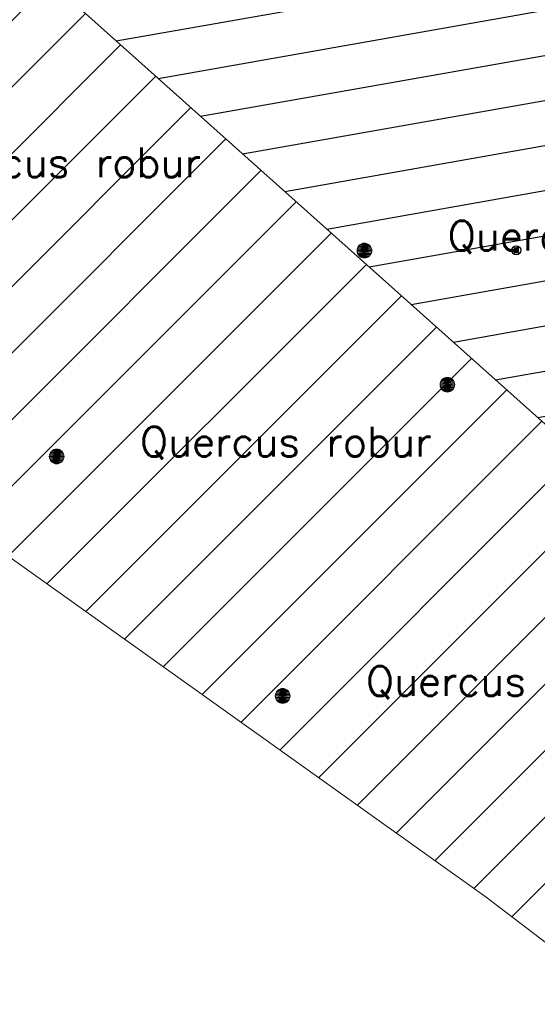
# Model space of a CAD drawing. Header units: metres. Extents: x 102852 to 106916, y 385458 to 392749.
# Tile 12 of 59: x 104764 to 104781, y 388107 to 388140. Entities that reach past the tile are written whole.
import ezdxf
from ezdxf.enums import TextEntityAlignment as Align

# ---------------------------------------------------------------- set-up
doc = ezdxf.new("R2010")
doc.units = ezdxf.units.M
for name, color, linetype, lineweight in [('0-BEPLANTING', 14, 'Continuous', 30), ('0-GRAS SPORTVELDEN', 3, 'Continuous', 30), ('B-WE-GR-STRUIK-G', 90, 'Continuous', 13), ('B-WE-IE-MEUBILAIR_WEGMEUBILAIR-S', 7, 'Continuous', 30), ('Bomen', 84, 'Continuous', 0), ('Boomsoort', 10, 'Continuous', 0), ('N-WE-IE-TERREINAFSCHEIDING_KUNSTMATIG_HEKWERK-G', 6, 'Continuous', 0)]:
    doc.layers.add(name, color=color, linetype=linetype, lineweight=lineweight)
doc.styles.add('NLCS-ISO', font='NLCS-ISO.ttf')
doc.styles.add('Style-txt', font='txt.shx')

# ---------------------------------------------------------------- blocks, each defined once
blk = doc.blocks.new('SIE-WEG_PAAL_VAST_7')
blk.add_hatch(color=256).paths.add_polyline_path([(-0.37, -0.37), (-0.37, 0.37), (0.37, 0.37), (0.37, -0.37)])
blk.add_circle((0, 0), 0.75)
blk.add_3dface([(0.37, 0.37), (-0.37, 0.37), (-0.37, -0.37), (0.37, -0.37)])
at = {"style": 'NLCS-ISO'}
blk.add_attdef('TYPE', (0, 0), '', height=1.75, dxfattribs=at)
blk = doc.blocks.new('MPOLYGON_298')
at = {"layer": 'Bomen', "flags": 128}
for points in [[(104772.462, 388117.339), (104772.43, 388117.301), (104772.846, 388117.301)], [(104772.499, 388117.37), (104772.462, 388117.339), (104772.815, 388117.339)], [(104772.462, 388117.339), (104772.815, 388117.339), (104772.846, 388117.301)], [(104772.543, 388117.393), (104772.499, 388117.37), (104772.777, 388117.37)], [(104772.499, 388117.37), (104772.777, 388117.37), (104772.815, 388117.339)], [(104772.59, 388117.407), (104772.543, 388117.393), (104772.734, 388117.393)], [(104772.543, 388117.393), (104772.734, 388117.393), (104772.777, 388117.37)], [(104772.638, 388117.412), (104772.59, 388117.407), (104772.687, 388117.407)], [(104772.59, 388117.407), (104772.687, 388117.407), (104772.734, 388117.393)], [(104772.393, 388117.211), (104772.388, 388117.162), (104772.888, 388117.162)], [(104772.388, 388117.162), (104772.393, 388117.113), (104772.884, 388117.113)], [(104772.388, 388117.162), (104772.888, 388117.162), (104772.884, 388117.113)], [(104772.407, 388117.258), (104772.393, 388117.211), (104772.884, 388117.211)], [(104772.393, 388117.211), (104772.884, 388117.211), (104772.888, 388117.162)], [(104772.393, 388117.113), (104772.407, 388117.066), (104772.869, 388117.066)], [(104772.393, 388117.113), (104772.884, 388117.113), (104772.869, 388117.066)], [(104772.43, 388117.301), (104772.407, 388117.258), (104772.869, 388117.258)], [(104772.407, 388117.258), (104772.869, 388117.258), (104772.884, 388117.211)], [(104772.407, 388117.066), (104772.43, 388117.023), (104772.846, 388117.023)], [(104772.407, 388117.066), (104772.869, 388117.066), (104772.846, 388117.023)], [(104772.43, 388117.301), (104772.846, 388117.301), (104772.869, 388117.258)], [(104772.43, 388117.023), (104772.462, 388116.985), (104772.815, 388116.985)], [(104772.43, 388117.023), (104772.846, 388117.023), (104772.815, 388116.985)], [(104772.462, 388116.985), (104772.499, 388116.954), (104772.777, 388116.954)], [(104772.462, 388116.985), (104772.815, 388116.985), (104772.777, 388116.954)], [(104772.499, 388116.954), (104772.543, 388116.931), (104772.734, 388116.931)], [(104772.499, 388116.954), (104772.777, 388116.954), (104772.734, 388116.931)], [(104772.543, 388116.931), (104772.59, 388116.917), (104772.687, 388116.917)], [(104772.543, 388116.931), (104772.734, 388116.931), (104772.687, 388116.917)], [(104772.59, 388116.917), (104772.687, 388116.917), (104772.638, 388116.912)]]:
    blk.add_lwpolyline(points, close=True, dxfattribs=at)
at = {"layer": 'Bomen', "color": 74, "true_color": 0x55aa00, "flags": 128}
for points in [[(104772.43, 388117.301), (104772.462, 388117.339)], [(104772.462, 388117.339), (104772.499, 388117.37)], [(104772.499, 388117.37), (104772.543, 388117.393)], [(104772.543, 388117.393), (104772.59, 388117.407)], [(104772.59, 388117.407), (104772.638, 388117.412)], [(104772.638, 388117.412), (104772.687, 388117.407)], [(104772.687, 388117.407), (104772.734, 388117.393)], [(104772.734, 388117.393), (104772.777, 388117.37)], [(104772.777, 388117.37), (104772.815, 388117.339)], [(104772.815, 388117.339), (104772.846, 388117.301)], [(104772.388, 388117.162), (104772.393, 388117.211)], [(104772.393, 388117.113), (104772.388, 388117.162)], [(104772.393, 388117.211), (104772.407, 388117.258)], [(104772.407, 388117.066), (104772.393, 388117.113)], [(104772.407, 388117.258), (104772.43, 388117.301)], [(104772.43, 388117.023), (104772.407, 388117.066)], [(104772.462, 388116.985), (104772.43, 388117.023)], [(104772.499, 388116.954), (104772.462, 388116.985)], [(104772.815, 388116.985), (104772.777, 388116.954)], [(104772.846, 388117.023), (104772.815, 388116.985)], [(104772.846, 388117.301), (104772.869, 388117.258)], [(104772.869, 388117.066), (104772.846, 388117.023)], [(104772.869, 388117.258), (104772.884, 388117.211)], [(104772.884, 388117.113), (104772.869, 388117.066)], [(104772.884, 388117.211), (104772.888, 388117.162)], [(104772.888, 388117.162), (104772.884, 388117.113)], [(104772.543, 388116.931), (104772.499, 388116.954)], [(104772.59, 388116.917), (104772.543, 388116.931)], [(104772.638, 388116.912), (104772.59, 388116.917)], [(104772.687, 388116.917), (104772.638, 388116.912)], [(104772.734, 388116.931), (104772.687, 388116.917)], [(104772.777, 388116.954), (104772.734, 388116.931)]]:
    blk.add_lwpolyline(points, dxfattribs=at)
at = {"layer": 'Bomen'}
for points in [[(104772.462, 388117.339), (104772.43, 388117.301), (104772.846, 388117.301)], [(104772.499, 388117.37), (104772.462, 388117.339), (104772.815, 388117.339)], [(104772.462, 388117.339), (104772.815, 388117.339), (104772.846, 388117.301)], [(104772.543, 388117.393), (104772.499, 388117.37), (104772.777, 388117.37)], [(104772.499, 388117.37), (104772.777, 388117.37), (104772.815, 388117.339)], [(104772.59, 388117.407), (104772.543, 388117.393), (104772.734, 388117.393)], [(104772.543, 388117.393), (104772.734, 388117.393), (104772.777, 388117.37)], [(104772.638, 388117.412), (104772.59, 388117.407), (104772.687, 388117.407)], [(104772.59, 388117.407), (104772.687, 388117.407), (104772.734, 388117.393)], [(104772.393, 388117.211), (104772.388, 388117.162), (104772.888, 388117.162)], [(104772.407, 388117.258), (104772.393, 388117.211), (104772.884, 388117.211)], [(104772.393, 388117.211), (104772.884, 388117.211), (104772.888, 388117.162)], [(104772.43, 388117.301), (104772.407, 388117.258), (104772.869, 388117.258)], [(104772.407, 388117.258), (104772.869, 388117.258), (104772.884, 388117.211)], [(104772.43, 388117.301), (104772.846, 388117.301), (104772.869, 388117.258)]]:
    blk.add_solid(points, dxfattribs=at)
at = {"layer": 'Bomen', "extrusion": (0, 0, -1)}
for points in [[(-104772.388, 388117.162), (-104772.393, 388117.113), (-104772.884, 388117.113)], [(-104772.388, 388117.162), (-104772.888, 388117.162), (-104772.884, 388117.113)], [(-104772.393, 388117.113), (-104772.407, 388117.066), (-104772.869, 388117.066)], [(-104772.393, 388117.113), (-104772.884, 388117.113), (-104772.869, 388117.066)], [(-104772.407, 388117.066), (-104772.43, 388117.023), (-104772.846, 388117.023)], [(-104772.407, 388117.066), (-104772.869, 388117.066), (-104772.846, 388117.023)], [(-104772.43, 388117.023), (-104772.462, 388116.985), (-104772.815, 388116.985)], [(-104772.43, 388117.023), (-104772.846, 388117.023), (-104772.815, 388116.985)], [(-104772.462, 388116.985), (-104772.499, 388116.954), (-104772.777, 388116.954)], [(-104772.462, 388116.985), (-104772.815, 388116.985), (-104772.777, 388116.954)], [(-104772.499, 388116.954), (-104772.543, 388116.931), (-104772.734, 388116.931)], [(-104772.499, 388116.954), (-104772.777, 388116.954), (-104772.734, 388116.931)], [(-104772.543, 388116.931), (-104772.59, 388116.917), (-104772.687, 388116.917)], [(-104772.543, 388116.931), (-104772.734, 388116.931), (-104772.687, 388116.917)], [(-104772.59, 388116.917), (-104772.687, 388116.917), (-104772.638, 388116.912)]]:
    blk.add_solid(points, dxfattribs=at)
blk = doc.blocks.new('MPOLYGON_299')
at = {"layer": 'Bomen', "flags": 128}
for points in [[(104775.169, 388132.296), (104775.155, 388132.249), (104775.645, 388132.249)], [(104775.192, 388132.339), (104775.169, 388132.296), (104775.631, 388132.296)], [(104775.169, 388132.296), (104775.631, 388132.296), (104775.645, 388132.249)], [(104775.223, 388132.377), (104775.192, 388132.339), (104775.608, 388132.339)], [(104775.192, 388132.339), (104775.608, 388132.339), (104775.631, 388132.296)], [(104775.261, 388132.408), (104775.223, 388132.377), (104775.577, 388132.377)], [(104775.223, 388132.377), (104775.577, 388132.377), (104775.608, 388132.339)], [(104775.304, 388132.431), (104775.261, 388132.408), (104775.539, 388132.408)], [(104775.261, 388132.408), (104775.539, 388132.408), (104775.577, 388132.377)], [(104775.351, 388132.445), (104775.304, 388132.431), (104775.496, 388132.431)], [(104775.304, 388132.431), (104775.496, 388132.431), (104775.539, 388132.408)], [(104775.4, 388132.45), (104775.351, 388132.445), (104775.449, 388132.445)], [(104775.351, 388132.445), (104775.449, 388132.445), (104775.496, 388132.431)], [(104775.155, 388132.249), (104775.15, 388132.2), (104775.65, 388132.2)], [(104775.15, 388132.2), (104775.155, 388132.151), (104775.645, 388132.151)], [(104775.15, 388132.2), (104775.65, 388132.2), (104775.645, 388132.151)], [(104775.155, 388132.249), (104775.645, 388132.249), (104775.65, 388132.2)], [(104775.155, 388132.151), (104775.169, 388132.104), (104775.631, 388132.104)], [(104775.155, 388132.151), (104775.645, 388132.151), (104775.631, 388132.104)], [(104775.169, 388132.104), (104775.192, 388132.061), (104775.608, 388132.061)], [(104775.169, 388132.104), (104775.631, 388132.104), (104775.608, 388132.061)], [(104775.192, 388132.061), (104775.223, 388132.023), (104775.577, 388132.023)], [(104775.192, 388132.061), (104775.608, 388132.061), (104775.577, 388132.023)], [(104775.223, 388132.023), (104775.261, 388131.992), (104775.539, 388131.992)], [(104775.223, 388132.023), (104775.577, 388132.023), (104775.539, 388131.992)], [(104775.261, 388131.992), (104775.304, 388131.969), (104775.496, 388131.969)], [(104775.261, 388131.992), (104775.539, 388131.992), (104775.496, 388131.969)], [(104775.304, 388131.969), (104775.351, 388131.955), (104775.449, 388131.955)], [(104775.304, 388131.969), (104775.496, 388131.969), (104775.449, 388131.955)], [(104775.351, 388131.955), (104775.449, 388131.955), (104775.4, 388131.95)]]:
    blk.add_lwpolyline(points, close=True, dxfattribs=at)
at = {"layer": 'Bomen', "color": 74, "true_color": 0x55aa00, "flags": 128}
for points in [[(104775.155, 388132.249), (104775.169, 388132.296)], [(104775.169, 388132.296), (104775.192, 388132.339)], [(104775.192, 388132.339), (104775.223, 388132.377)], [(104775.223, 388132.377), (104775.261, 388132.408)], [(104775.261, 388132.408), (104775.304, 388132.431)], [(104775.304, 388132.431), (104775.351, 388132.445)], [(104775.351, 388132.445), (104775.4, 388132.45)], [(104775.4, 388132.45), (104775.449, 388132.445)], [(104775.449, 388132.445), (104775.496, 388132.431)], [(104775.496, 388132.431), (104775.539, 388132.408)], [(104775.539, 388132.408), (104775.577, 388132.377)], [(104775.577, 388132.377), (104775.608, 388132.339)], [(104775.608, 388132.339), (104775.631, 388132.296)], [(104775.631, 388132.296), (104775.645, 388132.249)], [(104775.15, 388132.2), (104775.155, 388132.249)], [(104775.155, 388132.151), (104775.15, 388132.2)], [(104775.169, 388132.104), (104775.155, 388132.151)], [(104775.192, 388132.061), (104775.169, 388132.104)], [(104775.223, 388132.023), (104775.192, 388132.061)], [(104775.261, 388131.992), (104775.223, 388132.023)], [(104775.304, 388131.969), (104775.261, 388131.992)], [(104775.351, 388131.955), (104775.304, 388131.969)], [(104775.4, 388131.95), (104775.351, 388131.955)], [(104775.449, 388131.955), (104775.4, 388131.95)], [(104775.496, 388131.969), (104775.449, 388131.955)], [(104775.539, 388131.992), (104775.496, 388131.969)], [(104775.577, 388132.023), (104775.539, 388131.992)], [(104775.608, 388132.061), (104775.577, 388132.023)], [(104775.631, 388132.104), (104775.608, 388132.061)], [(104775.645, 388132.151), (104775.631, 388132.104)], [(104775.645, 388132.249), (104775.65, 388132.2)], [(104775.65, 388132.2), (104775.645, 388132.151)]]:
    blk.add_lwpolyline(points, dxfattribs=at)
at = {"layer": 'Bomen'}
for points in [[(104775.169, 388132.296), (104775.155, 388132.249), (104775.645, 388132.249)], [(104775.192, 388132.339), (104775.169, 388132.296), (104775.631, 388132.296)], [(104775.169, 388132.296), (104775.631, 388132.296), (104775.645, 388132.249)], [(104775.223, 388132.377), (104775.192, 388132.339), (104775.608, 388132.339)], [(104775.192, 388132.339), (104775.608, 388132.339), (104775.631, 388132.296)], [(104775.261, 388132.408), (104775.223, 388132.377), (104775.577, 388132.377)], [(104775.223, 388132.377), (104775.577, 388132.377), (104775.608, 388132.339)], [(104775.304, 388132.431), (104775.261, 388132.408), (104775.539, 388132.408)], [(104775.261, 388132.408), (104775.539, 388132.408), (104775.577, 388132.377)], [(104775.351, 388132.445), (104775.304, 388132.431), (104775.496, 388132.431)], [(104775.304, 388132.431), (104775.496, 388132.431), (104775.539, 388132.408)], [(104775.4, 388132.45), (104775.351, 388132.445), (104775.449, 388132.445)], [(104775.351, 388132.445), (104775.449, 388132.445), (104775.496, 388132.431)], [(104775.155, 388132.249), (104775.15, 388132.2), (104775.65, 388132.2)], [(104775.155, 388132.249), (104775.645, 388132.249), (104775.65, 388132.2)]]:
    blk.add_solid(points, dxfattribs=at)
at = {"layer": 'Bomen', "extrusion": (0, 0, -1)}
for points in [[(-104775.15, 388132.2), (-104775.155, 388132.151), (-104775.645, 388132.151)], [(-104775.15, 388132.2), (-104775.65, 388132.2), (-104775.645, 388132.151)], [(-104775.155, 388132.151), (-104775.169, 388132.104), (-104775.631, 388132.104)], [(-104775.155, 388132.151), (-104775.645, 388132.151), (-104775.631, 388132.104)], [(-104775.169, 388132.104), (-104775.192, 388132.061), (-104775.608, 388132.061)], [(-104775.169, 388132.104), (-104775.631, 388132.104), (-104775.608, 388132.061)], [(-104775.192, 388132.061), (-104775.223, 388132.023), (-104775.577, 388132.023)], [(-104775.192, 388132.061), (-104775.608, 388132.061), (-104775.577, 388132.023)], [(-104775.223, 388132.023), (-104775.261, 388131.992), (-104775.539, 388131.992)], [(-104775.223, 388132.023), (-104775.577, 388132.023), (-104775.539, 388131.992)], [(-104775.261, 388131.992), (-104775.304, 388131.969), (-104775.496, 388131.969)], [(-104775.261, 388131.992), (-104775.539, 388131.992), (-104775.496, 388131.969)], [(-104775.304, 388131.969), (-104775.351, 388131.955), (-104775.449, 388131.955)], [(-104775.304, 388131.969), (-104775.496, 388131.969), (-104775.449, 388131.955)], [(-104775.351, 388131.955), (-104775.449, 388131.955), (-104775.4, 388131.95)]]:
    blk.add_solid(points, dxfattribs=at)
blk = doc.blocks.new('MPOLYGON_300')
at = {"layer": 'Bomen', "flags": 128}
for points in [[(104764.761, 388125.294), (104764.756, 388125.246), (104765.256, 388125.246)], [(104764.775, 388125.341), (104764.761, 388125.294), (104765.251, 388125.294)], [(104764.761, 388125.294), (104765.251, 388125.294), (104765.256, 388125.246)], [(104764.798, 388125.384), (104764.775, 388125.341), (104765.237, 388125.341)], [(104764.775, 388125.341), (104765.237, 388125.341), (104765.251, 388125.294)], [(104764.829, 388125.422), (104764.798, 388125.384), (104765.214, 388125.384)], [(104764.798, 388125.384), (104765.214, 388125.384), (104765.237, 388125.341)], [(104764.867, 388125.453), (104764.829, 388125.422), (104765.183, 388125.422)], [(104764.829, 388125.422), (104765.183, 388125.422), (104765.214, 388125.384)], [(104764.911, 388125.477), (104764.867, 388125.453), (104765.145, 388125.453)], [(104764.867, 388125.453), (104765.145, 388125.453), (104765.183, 388125.422)], [(104764.957, 388125.491), (104764.911, 388125.477), (104765.102, 388125.477)], [(104764.911, 388125.477), (104765.102, 388125.477), (104765.145, 388125.453)], [(104765.006, 388125.496), (104764.957, 388125.491), (104765.055, 388125.491)], [(104764.957, 388125.491), (104765.055, 388125.491), (104765.102, 388125.477)], [(104764.756, 388125.246), (104764.761, 388125.197), (104765.251, 388125.197)], [(104764.756, 388125.246), (104765.256, 388125.246), (104765.251, 388125.197)], [(104764.761, 388125.197), (104764.775, 388125.15), (104765.237, 388125.15)], [(104764.761, 388125.197), (104765.251, 388125.197), (104765.237, 388125.15)], [(104764.775, 388125.15), (104764.798, 388125.107), (104765.214, 388125.107)], [(104764.775, 388125.15), (104765.237, 388125.15), (104765.214, 388125.107)], [(104764.798, 388125.107), (104764.829, 388125.069), (104765.183, 388125.069)], [(104764.798, 388125.107), (104765.214, 388125.107), (104765.183, 388125.069)], [(104764.829, 388125.069), (104764.867, 388125.038), (104765.145, 388125.038)], [(104764.829, 388125.069), (104765.183, 388125.069), (104765.145, 388125.038)], [(104764.867, 388125.038), (104764.911, 388125.015), (104765.102, 388125.015)], [(104764.867, 388125.038), (104765.145, 388125.038), (104765.102, 388125.015)], [(104764.911, 388125.015), (104764.957, 388125), (104765.055, 388125)], [(104764.911, 388125.015), (104765.102, 388125.015), (104765.055, 388125)], [(104764.957, 388125), (104765.055, 388125), (104765.006, 388124.996)]]:
    blk.add_lwpolyline(points, close=True, dxfattribs=at)
at = {"layer": 'Bomen', "color": 74, "true_color": 0x55aa00, "flags": 128}
for points in [[(104764.756, 388125.246), (104764.761, 388125.294)], [(104764.761, 388125.294), (104764.775, 388125.341)], [(104764.775, 388125.341), (104764.798, 388125.384)], [(104764.798, 388125.384), (104764.829, 388125.422)], [(104764.829, 388125.422), (104764.867, 388125.453)], [(104764.867, 388125.453), (104764.911, 388125.477)], [(104764.911, 388125.477), (104764.957, 388125.491)], [(104764.957, 388125.491), (104765.006, 388125.496)], [(104765.006, 388125.496), (104765.055, 388125.491)], [(104765.055, 388125.491), (104765.102, 388125.477)], [(104765.102, 388125.477), (104765.145, 388125.453)], [(104765.145, 388125.453), (104765.183, 388125.422)], [(104765.183, 388125.422), (104765.214, 388125.384)], [(104765.214, 388125.384), (104765.237, 388125.341)], [(104765.237, 388125.341), (104765.251, 388125.294)], [(104765.251, 388125.294), (104765.256, 388125.246)], [(104764.761, 388125.197), (104764.756, 388125.246)], [(104764.775, 388125.15), (104764.761, 388125.197)], [(104764.798, 388125.107), (104764.775, 388125.15)], [(104764.829, 388125.069), (104764.798, 388125.107)], [(104764.867, 388125.038), (104764.829, 388125.069)], [(104764.911, 388125.015), (104764.867, 388125.038)], [(104764.957, 388125), (104764.911, 388125.015)], [(104765.006, 388124.996), (104764.957, 388125)], [(104765.055, 388125), (104765.006, 388124.996)], [(104765.102, 388125.015), (104765.055, 388125)], [(104765.145, 388125.038), (104765.102, 388125.015)], [(104765.183, 388125.069), (104765.145, 388125.038)], [(104765.214, 388125.107), (104765.183, 388125.069)], [(104765.237, 388125.15), (104765.214, 388125.107)], [(104765.251, 388125.197), (104765.237, 388125.15)], [(104765.256, 388125.246), (104765.251, 388125.197)]]:
    blk.add_lwpolyline(points, dxfattribs=at)
at = {"layer": 'Bomen'}
for points in [[(104764.761, 388125.294), (104764.756, 388125.246), (104765.256, 388125.246)], [(104764.775, 388125.341), (104764.761, 388125.294), (104765.251, 388125.294)], [(104764.761, 388125.294), (104765.251, 388125.294), (104765.256, 388125.246)], [(104764.798, 388125.384), (104764.775, 388125.341), (104765.237, 388125.341)], [(104764.775, 388125.341), (104765.237, 388125.341), (104765.251, 388125.294)], [(104764.829, 388125.422), (104764.798, 388125.384), (104765.214, 388125.384)], [(104764.798, 388125.384), (104765.214, 388125.384), (104765.237, 388125.341)], [(104764.867, 388125.453), (104764.829, 388125.422), (104765.183, 388125.422)], [(104764.829, 388125.422), (104765.183, 388125.422), (104765.214, 388125.384)], [(104764.911, 388125.477), (104764.867, 388125.453), (104765.145, 388125.453)], [(104764.867, 388125.453), (104765.145, 388125.453), (104765.183, 388125.422)], [(104764.957, 388125.491), (104764.911, 388125.477), (104765.102, 388125.477)], [(104764.911, 388125.477), (104765.102, 388125.477), (104765.145, 388125.453)], [(104765.006, 388125.496), (104764.957, 388125.491), (104765.055, 388125.491)], [(104764.957, 388125.491), (104765.055, 388125.491), (104765.102, 388125.477)]]:
    blk.add_solid(points, dxfattribs=at)
at = {"layer": 'Bomen', "extrusion": (0, 0, -1)}
for points in [[(-104764.756, 388125.246), (-104764.761, 388125.197), (-104765.251, 388125.197)], [(-104764.756, 388125.246), (-104765.256, 388125.246), (-104765.251, 388125.197)], [(-104764.761, 388125.197), (-104764.775, 388125.15), (-104765.237, 388125.15)], [(-104764.761, 388125.197), (-104765.251, 388125.197), (-104765.237, 388125.15)], [(-104764.775, 388125.15), (-104764.798, 388125.107), (-104765.214, 388125.107)], [(-104764.775, 388125.15), (-104765.237, 388125.15), (-104765.214, 388125.107)], [(-104764.798, 388125.107), (-104764.829, 388125.069), (-104765.183, 388125.069)], [(-104764.798, 388125.107), (-104765.214, 388125.107), (-104765.183, 388125.069)], [(-104764.829, 388125.069), (-104764.867, 388125.038), (-104765.145, 388125.038)], [(-104764.829, 388125.069), (-104765.183, 388125.069), (-104765.145, 388125.038)], [(-104764.867, 388125.038), (-104764.911, 388125.015), (-104765.102, 388125.015)], [(-104764.867, 388125.038), (-104765.145, 388125.038), (-104765.102, 388125.015)], [(-104764.911, 388125.015), (-104764.957, 388125), (-104765.055, 388125)], [(-104764.911, 388125.015), (-104765.102, 388125.015), (-104765.055, 388125)], [(-104764.957, 388125), (-104765.055, 388125), (-104765.006, 388124.996)]]:
    blk.add_solid(points, dxfattribs=at)
blk = doc.blocks.new('MPOLYGON_302')
at = {"layer": 'Bomen', "flags": 128}
for points in [[(104777.957, 388127.719), (104777.953, 388127.67), (104778.453, 388127.67)], [(104777.953, 388127.67), (104777.957, 388127.622), (104778.448, 388127.622)], [(104777.953, 388127.67), (104778.453, 388127.67), (104778.448, 388127.622)], [(104777.972, 388127.766), (104777.957, 388127.719), (104778.448, 388127.719)], [(104777.957, 388127.719), (104778.448, 388127.719), (104778.453, 388127.67)], [(104777.957, 388127.622), (104777.972, 388127.575), (104778.434, 388127.575)], [(104777.957, 388127.622), (104778.448, 388127.622), (104778.434, 388127.575)], [(104777.995, 388127.809), (104777.972, 388127.766), (104778.434, 388127.766)], [(104777.972, 388127.766), (104778.434, 388127.766), (104778.448, 388127.719)], [(104778.026, 388127.847), (104777.995, 388127.809), (104778.41, 388127.809)], [(104777.995, 388127.809), (104778.41, 388127.809), (104778.434, 388127.766)], [(104778.064, 388127.878), (104778.026, 388127.847), (104778.379, 388127.847)], [(104778.026, 388127.847), (104778.379, 388127.847), (104778.41, 388127.809)], [(104778.107, 388127.901), (104778.064, 388127.878), (104778.341, 388127.878)], [(104778.064, 388127.878), (104778.341, 388127.878), (104778.379, 388127.847)], [(104778.154, 388127.916), (104778.107, 388127.901), (104778.298, 388127.901)], [(104778.107, 388127.901), (104778.298, 388127.901), (104778.341, 388127.878)], [(104778.203, 388127.92), (104778.154, 388127.916), (104778.251, 388127.916)], [(104778.154, 388127.916), (104778.251, 388127.916), (104778.298, 388127.901)], [(104777.972, 388127.575), (104777.995, 388127.532), (104778.41, 388127.532)], [(104777.972, 388127.575), (104778.434, 388127.575), (104778.41, 388127.532)], [(104777.995, 388127.532), (104778.026, 388127.494), (104778.379, 388127.494)], [(104777.995, 388127.532), (104778.41, 388127.532), (104778.379, 388127.494)], [(104778.026, 388127.494), (104778.064, 388127.463), (104778.341, 388127.463)], [(104778.026, 388127.494), (104778.379, 388127.494), (104778.341, 388127.463)], [(104778.064, 388127.463), (104778.107, 388127.439), (104778.298, 388127.439)], [(104778.064, 388127.463), (104778.341, 388127.463), (104778.298, 388127.439)], [(104778.107, 388127.439), (104778.154, 388127.425), (104778.251, 388127.425)], [(104778.107, 388127.439), (104778.298, 388127.439), (104778.251, 388127.425)], [(104778.154, 388127.425), (104778.251, 388127.425), (104778.203, 388127.42)]]:
    blk.add_lwpolyline(points, close=True, dxfattribs=at)
at = {"layer": 'Bomen', "color": 74, "true_color": 0x55aa00, "flags": 128}
for points in [[(104777.953, 388127.67), (104777.957, 388127.719)], [(104777.957, 388127.622), (104777.953, 388127.67)], [(104777.957, 388127.719), (104777.972, 388127.766)], [(104777.972, 388127.575), (104777.957, 388127.622)], [(104777.972, 388127.766), (104777.995, 388127.809)], [(104777.995, 388127.809), (104778.026, 388127.847)], [(104778.026, 388127.847), (104778.064, 388127.878)], [(104778.064, 388127.878), (104778.107, 388127.901)], [(104778.107, 388127.901), (104778.154, 388127.916)], [(104778.154, 388127.916), (104778.203, 388127.92)], [(104778.203, 388127.92), (104778.251, 388127.916)], [(104778.251, 388127.916), (104778.298, 388127.901)], [(104778.298, 388127.901), (104778.341, 388127.878)], [(104778.341, 388127.878), (104778.379, 388127.847)], [(104778.379, 388127.847), (104778.41, 388127.809)], [(104778.41, 388127.809), (104778.434, 388127.766)], [(104778.434, 388127.766), (104778.448, 388127.719)], [(104778.448, 388127.622), (104778.434, 388127.575)], [(104778.448, 388127.719), (104778.453, 388127.67)], [(104778.453, 388127.67), (104778.448, 388127.622)], [(104777.995, 388127.532), (104777.972, 388127.575)], [(104778.026, 388127.494), (104777.995, 388127.532)], [(104778.064, 388127.463), (104778.026, 388127.494)], [(104778.107, 388127.439), (104778.064, 388127.463)], [(104778.154, 388127.425), (104778.107, 388127.439)], [(104778.203, 388127.42), (104778.154, 388127.425)], [(104778.251, 388127.425), (104778.203, 388127.42)], [(104778.298, 388127.439), (104778.251, 388127.425)], [(104778.341, 388127.463), (104778.298, 388127.439)], [(104778.379, 388127.494), (104778.341, 388127.463)], [(104778.41, 388127.532), (104778.379, 388127.494)], [(104778.434, 388127.575), (104778.41, 388127.532)]]:
    blk.add_lwpolyline(points, dxfattribs=at)
at = {"layer": 'Bomen'}
for points in [[(104777.957, 388127.719), (104777.953, 388127.67), (104778.453, 388127.67)], [(104777.972, 388127.766), (104777.957, 388127.719), (104778.448, 388127.719)], [(104777.957, 388127.719), (104778.448, 388127.719), (104778.453, 388127.67)], [(104777.995, 388127.809), (104777.972, 388127.766), (104778.434, 388127.766)], [(104777.972, 388127.766), (104778.434, 388127.766), (104778.448, 388127.719)], [(104778.026, 388127.847), (104777.995, 388127.809), (104778.41, 388127.809)], [(104777.995, 388127.809), (104778.41, 388127.809), (104778.434, 388127.766)], [(104778.064, 388127.878), (104778.026, 388127.847), (104778.379, 388127.847)], [(104778.026, 388127.847), (104778.379, 388127.847), (104778.41, 388127.809)], [(104778.107, 388127.901), (104778.064, 388127.878), (104778.341, 388127.878)], [(104778.064, 388127.878), (104778.341, 388127.878), (104778.379, 388127.847)], [(104778.154, 388127.916), (104778.107, 388127.901), (104778.298, 388127.901)], [(104778.107, 388127.901), (104778.298, 388127.901), (104778.341, 388127.878)], [(104778.203, 388127.92), (104778.154, 388127.916), (104778.251, 388127.916)], [(104778.154, 388127.916), (104778.251, 388127.916), (104778.298, 388127.901)]]:
    blk.add_solid(points, dxfattribs=at)
at = {"layer": 'Bomen', "extrusion": (0, 0, -1)}
for points in [[(-104777.953, 388127.67), (-104777.957, 388127.622), (-104778.448, 388127.622)], [(-104777.953, 388127.67), (-104778.453, 388127.67), (-104778.448, 388127.622)], [(-104777.957, 388127.622), (-104777.972, 388127.575), (-104778.434, 388127.575)], [(-104777.957, 388127.622), (-104778.448, 388127.622), (-104778.434, 388127.575)], [(-104777.972, 388127.575), (-104777.995, 388127.532), (-104778.41, 388127.532)], [(-104777.972, 388127.575), (-104778.434, 388127.575), (-104778.41, 388127.532)], [(-104777.995, 388127.532), (-104778.026, 388127.494), (-104778.379, 388127.494)], [(-104777.995, 388127.532), (-104778.41, 388127.532), (-104778.379, 388127.494)], [(-104778.026, 388127.494), (-104778.064, 388127.463), (-104778.341, 388127.463)], [(-104778.026, 388127.494), (-104778.379, 388127.494), (-104778.341, 388127.463)], [(-104778.064, 388127.463), (-104778.107, 388127.439), (-104778.298, 388127.439)], [(-104778.064, 388127.463), (-104778.341, 388127.463), (-104778.298, 388127.439)], [(-104778.107, 388127.439), (-104778.154, 388127.425), (-104778.251, 388127.425)], [(-104778.107, 388127.439), (-104778.298, 388127.439), (-104778.251, 388127.425)], [(-104778.154, 388127.425), (-104778.251, 388127.425), (-104778.203, 388127.42)]]:
    blk.add_solid(points, dxfattribs=at)

msp = doc.modelspace()

# ---------------------------------------------------------------- hatches: boundary and pattern name
at = {"layer": '0-BEPLANTING', "ltscale": 0.2}
h = msp.add_hatch(dxfattribs=at)
h.set_pattern_fill('ANSI31', color=256, scale=0.1, pattern_type=2)
h.set_pattern_definition([(45, (0, 0), (-1.122532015, 1.122532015), [])])
h.paths.add_polyline_path([(104756.061, 388149.255), (104772.452, 388186.635), (104770.991, 388190.278), (104765.813, 388181.578), (104756.879, 388165.625), (104748.388, 388147.694), (104744.305, 388139.441), (104744.179, 388137.425), (104748.207, 388132.687), (104779.509, 388110.364), (104819.499, 388079.894), (104841.893, 388065.736), (104865.992, 388047.75), (104883.867, 388034.454), (104885.839, 388036.683), (104878.954, 388042.122), (104849.673, 388065.807), (104846.642, 388068.678), (104828.04, 388085.226), (104813.14, 388098.382), (104795.78, 388113.676), (104789.967, 388118.795), (104781.29, 388126.529), (104755.997, 388149.117)])
at = {"layer": '0-GRAS SPORTVELDEN'}
h = msp.add_hatch(dxfattribs=at)
h.set_pattern_fill('HATCH', color=256, scale=0.1, style=0, pattern_type=2)
h.set_pattern_definition([(10, (104855.1661, 388267.5408), (-0.260472, 1.477212), [])])
h.paths.add_polyline_path([(104897.532, 388253.754), (104861.969, 388284.54), (104859.776, 388286.427), (104832.147, 388254.814), (104808.222, 388227.561), (104772.452, 388186.635), (104756.052, 388149.067), (104785.14, 388123.098), (104812.751, 388155.589), (104830.706, 388175.165), (104844.226, 388192.198), (104868.79, 388218.169), (104896.676, 388250.244), (104897.116, 388251.288), (104897.555, 388252.332)])

# ---------------------------------------------------------------- linework, layer by layer
at = {"layer": 'B-WE-GR-STRUIK-G', "flags": 128}
msp.add_lwpolyline([(104885.839, 388036.683), (104878.954, 388042.122), (104849.673, 388065.807), (104846.642, 388068.678), (104849.659, 388072.377), (104849.335, 388072.655), (104848.942, 388072.16), (104830.912, 388088.133), (104831.362, 388088.628), (104831.057, 388088.925), (104828.04, 388085.226), (104813.14, 388098.382), (104795.78, 388113.676), (104789.967, 388118.795), (104781.29, 388126.529), (104756.052, 388149.067)], dxfattribs=at)
at = {"layer": 'N-WE-IE-TERREINAFSCHEIDING_KUNSTMATIG_HEKWERK-G', "flags": 128}
msp.add_lwpolyline([(104948.592, 388103.852), (104938.777, 388092.503), (104936.802, 388094.222), (104916.509, 388071.358), (104915.085, 388069.741), (104883.867, 388034.454), (104865.992, 388047.75), (104841.893, 388065.736), (104819.499, 388079.894), (104779.509, 388110.364), (104748.207, 388132.687)], dxfattribs=at)

# ---------------------------------------------------------------- block references
at = {"layer": 'B-WE-IE-MEUBILAIR_WEGMEUBILAIR-S', "xscale": 0.2, "yscale": 0.2, "zscale": 0.2, "rotation": 360}
msp.add_blockref('SIE-WEG_PAAL_VAST_7', (104780.532, 388132.209), dxfattribs=at)
at = {"layer": 'Bomen', "rotation": 360}
for name in ['MPOLYGON_299', 'MPOLYGON_302', 'MPOLYGON_300', 'MPOLYGON_298']:
    msp.add_blockref(name, (0, 0, 0.134), dxfattribs=at)

# ---------------------------------------------------------------- texts
at = {"layer": 'Boomsoort', "color": 7, "style": 'Style-txt'}
for p in [(104769.884, 388134.675, 0.134), (104788.067, 388132.2, 0.134), (104777.673, 388125.246, 0.134), (104785.305, 388117.162, 0.134)]:
    msp.add_text('Quercus robur', height=1, dxfattribs=at).set_placement(p, align=Align.RIGHT)

doc.saveas('drawing.dxf')
